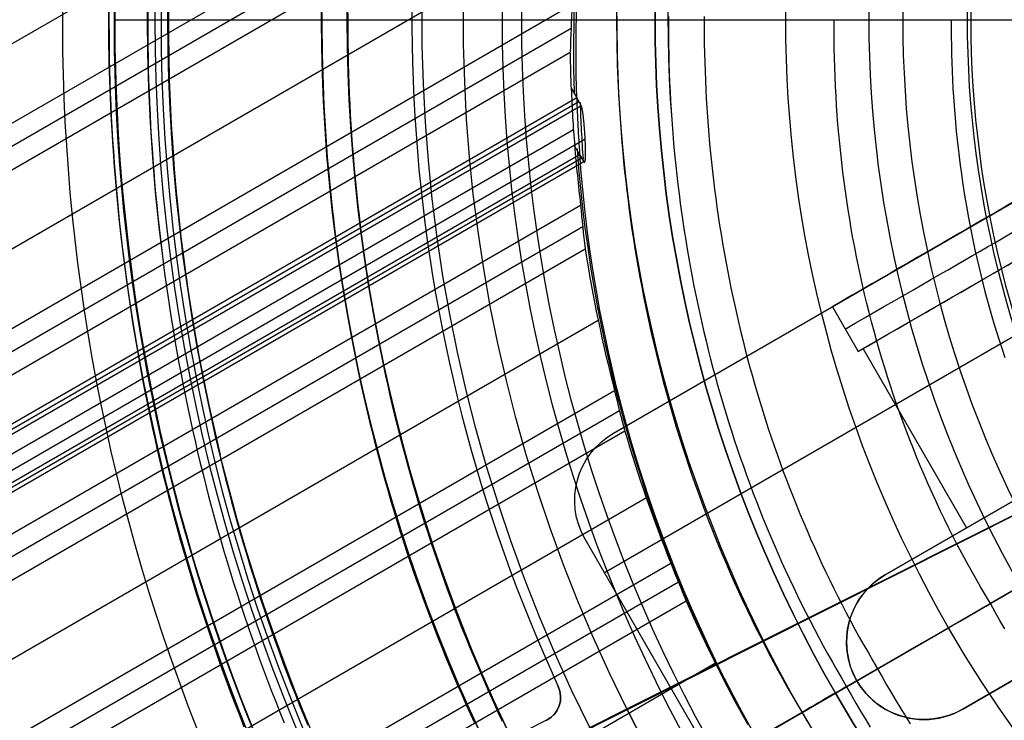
# Model space of a CAD drawing. Extents: x 16051 to 17254, y -2088 to -1046.
# Tile 12 of 62: x 16575 to 16613, y -1732 to -1705. Entities that reach past the tile are written whole.
import ezdxf

# ---------------------------------------------------------------- set-up
doc = ezdxf.new("R2010")
doc.units = 0
doc.layers.get('0').update_dxf_attribs({"linetype": 'CONTINUOUS'})
doc.layers.add('COLOR', color=7, linetype='CONTINUOUS')
doc.layers.add('LUZ', color=7, linetype='CONTINUOUS')

msp = doc.modelspace()

# ---------------------------------------------------------------- linework, layer by layer
for p, q in [((16598.369, -1692.722, 73.377), (16061.918, -2002.442, 73.377)), ((16063.248, -2004.745, 73.007), (16597.63, -1696.219, 73.007)), ((16597.413, -1697.242, 72.584), (16063.636, -2005.418, 72.584)), ((16064.024, -2006.09, 72.161), (16597.219, -1698.25, 72.161)), ((16596.866, -1701.525, 71.791), (16065.354, -2008.393, 71.791)), ((16066.684, -2010.696, 71.42), (16596.709, -1704.686, 71.42)), ((16596.662, -1705.61, 70.997), (16067.072, -2011.369, 70.997)), ((16067.461, -2012.042, 70.574), (16596.632, -1706.524, 70.574)), ((16596.669, -1707.921, 70.403), (16596.882, -1708.29, 72.245)), ((16596.669, -1707.921, 70.403), (16596.882, -1708.29, 72.245)), ((16596.882, -1708.29, 72.245), (16068.287, -2013.474, 72.245)), ((16070.796, -2012.22, 72.976), (16596.966, -1708.436, 72.976)), ((16073.304, -2010.967, 73.707), (16597.051, -1708.582, 73.707)), ((16073.304, -2010.967, 73.707), (16597.051, -1708.582, 73.707)), ((16597.051, -1708.582, 73.707), (16596.882, -1708.29, 72.245)), ((16596.755, -1709.524, 70.204), (16068.79, -2014.345, 70.204)), ((16077.136, -2010.14, 74.456), (16597.208, -1709.876, 74.456)), ((16596.994, -1710.475, 71.795), (16596.801, -1710.142, 70.126)), ((16069.262, -2015.162, 71.795), (16596.994, -1710.475, 71.795)), ((16596.994, -1710.475, 71.795), (16597.163, -1710.768, 73.257)), ((16596.994, -1710.475, 71.795), (16597.163, -1710.768, 73.257)), ((16597.078, -1710.621, 72.526), (16071.77, -2013.908, 72.526)), ((16597.163, -1710.768, 73.257), (16074.279, -2012.655, 73.257)), ((16619.224, -1711.492, 258.084), (16607.776, -1718.101, 258.084)), ((16623.072, -1712.157, 261.084), (16597.957, -1726.657, 261.084)), ((16598.305, -1721.26, 261.084), (16613.909, -1712.251, 261.084)), ((16070.12, -2016.648, 69.834), (16597.032, -1712.435, 69.834)), ((16597.114, -1713.284, 69.411), (16070.508, -2017.32, 69.411)), ((16070.897, -2017.993, 68.988), (16597.212, -1714.125, 68.988)), ((16610.881, -1713.999, 261.084), (16610.881, -1713.999, 256.889)), ((16598.305, -1721.26, 258.084), (16606.776, -1716.369, 258.084)), ((16606.776, -1716.369, 258.084), (16607.776, -1718.101, 258.084)), ((16597.715, -1716.905, 68.618), (16072.226, -2020.296, 68.618)), ((16607.965, -1717.992, 258.084), (16611.965, -1724.92, 258.084)), ((16073.556, -2022.599, 68.247), (16598.348, -1719.61, 68.247)), ((16598.541, -1720.396, 67.824), (16073.944, -2023.272, 67.824)), ((16619.215, -1720.734, 261.084), (16608.822, -1726.734, 261.084)), ((16608.822, -1726.734, 258.084), (16619.215, -1720.734, 258.084)), ((16619.215, -1720.734, 259.584), (16608.822, -1726.734, 259.584)), ((16074.333, -2023.944, 67.401), (16598.746, -1721.174, 67.401)), ((16598.305, -1721.26, 261.084), (16598.305, -1721.26, 258.084)), ((16599.578, -1723.765, 67.031), (16075.662, -2026.248, 67.031)), ((16607.207, -1742.678, 258.084), (16597.207, -1725.358, 258.084)), ((16597.207, -1725.358, 261.084), (16597.207, -1725.358, 258.084)), ((16607.207, -1742.678, 261.084), (16597.207, -1725.358, 261.084)), ((16607.207, -1742.678, 259.584), (16597.207, -1725.358, 259.584)), ((16611.822, -1731.931, 261.084), (16622.215, -1725.931, 261.084)), ((16622.215, -1725.931, 258.084), (16611.822, -1731.931, 258.084)), ((16611.822, -1731.931, 259.584), (16622.215, -1725.931, 259.584)), ((16076.992, -2028.551, 66.661), (16600.527, -1726.287, 66.661)), ((16615.192, -1726.521, 52.54), (16612.892, -1727.849, 60.714)), ((16608.822, -1726.734, 261.084), (16608.822, -1726.734, 258.084)), ((16600.819, -1727.016, 66.238), (16077.38, -2029.223, 66.238)), ((16077.769, -2029.896, 65.815), (16601.121, -1727.738, 65.815)), ((16607.325, -1731.063, 62.125), (16611.27, -1728.785, 62.125)), ((16602.256, -1730.154, 65.444), (16079.098, -2032.199, 65.444)), ((16590.333, -1740.874, 89.056), (16608.525, -1730.37, 103.089)), ((16607.724, -1730.833, 258.084), (16602.207, -1734.018, 258.084)), ((16607.724, -1730.833, 261.084), (16607.724, -1730.833, 258.084)), ((16590.568, -1740.738, 88.125), (16606.891, -1731.314, 88.125)), ((16605.6, -1732.059, 67.125), (16606.891, -1731.314, 67.125)), ((16606.891, -1731.314, 67.125), (16606.891, -1731.314, 88.125)), ((16605.6, -1732.059, 64.116), (16605.6, -1732.059, 67.125)), ((16611.822, -1731.931, 258.084), (16611.822, -1731.931, 261.084))]:
    msp.add_line(p, q)
at = {"extrusion": (0.112476, -0.194813, 0.97437)}
for points in [[(13533.557, -9473.904), (13533.036, -9474.209), (13532.517, -9474.518), (13531.999, -9474.833), (13531.484, -9475.152), (13530.972, -9475.476), (13530.461, -9475.805), (13529.952, -9476.139), (13529.446, -9476.477), (13528.943, -9476.82), (13528.441, -9477.168), (13527.943, -9477.52), (13527.446, -9477.878), (13526.953, -9478.239), (13526.462, -9478.605), (13525.974, -9478.976), (13525.489, -9479.352), (13525.006, -9479.731), (13524.527, -9480.116), (13524.05, -9480.504), (13523.577, -9480.897), (13523.106, -9481.294), (13522.639, -9481.696), (13522.175, -9482.102), (13521.715, -9482.512), (13521.257, -9482.926), (13520.803, -9483.345), (13520.353, -9483.767), (13519.905, -9484.193), (13519.462, -9484.624), (13519.022, -9485.058), (13518.585, -9485.497), (13518.153, -9485.939), (13517.724, -9486.385), (13517.299, -9486.834), (13516.877, -9487.288), (13516.46, -9487.745), (13516.046, -9488.206), (13515.637, -9488.67), (13515.231, -9489.138), (13514.829, -9489.609), (13514.432, -9490.083), (13514.038, -9490.561), (13513.649, -9491.042), (13513.264, -9491.526), (13512.883, -9492.014), (13512.507, -9492.504), (13512.135, -9492.998), (13511.767, -9493.495), (13511.403, -9493.994), (13511.044, -9494.497), (13510.69, -9495.002), (13510.339, -9495.51), (13509.994, -9496.02), (13509.653, -9496.533), (13509.316, -9497.049), (13508.984, -9497.567), (13508.657, -9498.088), (13508.334, -9498.611), (13508.016, -9499.136), (13507.702, -9499.663), (13507.393, -9500.193), (13507.089, -9500.725), (13506.79, -9501.259), (13506.495, -9501.794), (13506.205, -9502.332), (13505.92, -9502.872), (13505.64, -9503.413), (13505.365, -9503.956), (13505.094, -9504.5), (13504.828, -9505.047), (13504.567, -9505.594), (13504.311, -9506.143), (13504.059, -9506.694), (13503.813, -9507.246), (13503.571, -9507.799), (13503.334, -9508.353), (13503.102, -9508.909), (13502.875, -9509.465), (13502.653, -9510.022), (13502.436, -9510.581), (13502.223, -9511.14), (13502.016, -9511.7), (13501.813, -9512.261), (13501.615, -9512.822), (13501.422, -9513.384), (13501.234, -9513.947), (13501.05, -9514.51), (13500.872, -9515.074), (13500.698, -9515.637), (13500.529, -9516.202), (13500.365, -9516.766), (13500.205, -9517.331), (13500.051, -9517.895), (13499.901, -9518.46), (13499.756, -9519.025), (13499.615, -9519.589), (13499.48, -9520.154), (13499.349, -9520.718), (13499.222, -9521.283), (13499.101, -9521.847), (13498.983, -9522.41), (13498.871, -9522.973), (13498.763, -9523.536), (13498.66, -9524.098), (13498.561, -9524.66), (13498.467, -9525.221), (13498.377, -9525.781), (13498.292, -9526.341), (13498.211, -9526.9), (13498.134, -9527.458), (13498.062, -9528.015), (13497.995, -9528.571), (13497.931, -9529.127), (13497.872, -9529.681), (13497.818, -9530.234), (13497.767, -9530.787), (13497.721, -9531.338), (13497.679, -9531.888), (13497.641, -9532.436), (13497.607, -9532.984), (13497.577, -9533.53), (13497.552, -9534.074), (13497.53, -9534.618), (13497.513, -9535.159), (13497.499, -9535.7), (13497.489, -9536.239), (13497.484, -9536.776), (13497.482, -9537.312)], [(13495.182, -9537.312), (13495.183, -9536.786), (13495.189, -9536.258), (13495.198, -9535.729), (13495.211, -9535.199), (13495.227, -9534.667), (13495.247, -9534.134), (13495.271, -9533.6), (13495.299, -9533.064), (13495.33, -9532.527), (13495.366, -9531.989), (13495.405, -9531.45), (13495.448, -9530.91), (13495.495, -9530.368), (13495.546, -9529.826), (13495.601, -9529.282), (13495.66, -9528.738), (13495.723, -9528.192), (13495.79, -9527.646), (13495.861, -9527.099), (13495.936, -9526.551), (13496.015, -9526.002), (13496.099, -9525.452), (13496.187, -9524.902), (13496.279, -9524.352), (13496.375, -9523.8), (13496.475, -9523.248), (13496.58, -9522.696), (13496.688, -9522.143), (13496.802, -9521.59), (13496.919, -9521.037), (13497.041, -9520.483), (13497.167, -9519.929), (13497.298, -9519.374), (13497.432, -9518.82), (13497.572, -9518.266), (13497.715, -9517.711), (13497.864, -9517.157), (13498.016, -9516.602), (13498.173, -9516.048), (13498.335, -9515.494), (13498.501, -9514.94), (13498.671, -9514.386), (13498.846, -9513.833), (13499.026, -9513.28), (13499.21, -9512.727), (13499.398, -9512.175), (13499.591, -9511.624), (13499.789, -9511.073), (13499.991, -9510.523), (13500.197, -9509.974), (13500.408, -9509.425), (13500.624, -9508.877), (13500.844, -9508.33), (13501.069, -9507.784), (13501.298, -9507.239), (13501.532, -9506.695), (13501.771, -9506.153), (13502.013, -9505.611), (13502.261, -9505.071), (13502.513, -9504.532), (13502.769, -9503.994), (13503.03, -9503.458), (13503.296, -9502.923), (13503.566, -9502.39), (13503.84, -9501.858), (13504.119, -9501.328), (13504.402, -9500.799), (13504.69, -9500.273), (13504.983, -9499.748), (13505.279, -9499.225), (13505.58, -9498.704), (13505.886, -9498.185), (13506.196, -9497.668), (13506.51, -9497.153), (13506.828, -9496.641), (13507.151, -9496.13), (13507.478, -9495.622), (13507.81, -9495.116), (13508.145, -9494.613), (13508.485, -9494.112), (13508.829, -9493.613), (13509.178, -9493.117), (13509.53, -9492.624), (13509.886, -9492.133), (13510.247, -9491.645), (13510.612, -9491.16), (13510.98, -9490.678), (13511.353, -9490.198), (13511.73, -9489.722), (13512.11, -9489.248), (13512.495, -9488.778), (13512.883, -9488.31), (13513.275, -9487.846), (13513.671, -9487.385), (13514.071, -9486.927), (13514.474, -9486.472), (13514.881, -9486.021), (13515.292, -9485.573), (13515.707, -9485.128), (13516.125, -9484.687), (13516.546, -9484.249), (13516.971, -9483.815), (13517.399, -9483.385), (13517.831, -9482.958), (13518.266, -9482.535), (13518.705, -9482.116), (13519.146, -9481.7), (13519.591, -9481.288), (13520.039, -9480.88), (13520.49, -9480.476), (13520.945, -9480.076), (13521.402, -9479.68), (13521.862, -9479.287), (13522.325, -9478.899), (13522.791, -9478.515), (13523.26, -9478.135), (13523.732, -9477.759), (13524.206, -9477.387), (13524.683, -9477.02), (13525.163, -9476.656), (13525.645, -9476.297), (13526.13, -9475.942), (13526.617, -9475.592), (13527.106, -9475.245), (13527.598, -9474.903), (13528.093, -9474.566), (13528.589, -9474.233), (13529.088, -9473.904)], [(13497.482, -9536.033), (13497.483, -9535.514), (13497.489, -9534.994), (13497.498, -9534.473), (13497.511, -9533.95), (13497.527, -9533.425), (13497.547, -9532.9), (13497.571, -9532.373), (13497.599, -9531.845), (13497.631, -9531.315), (13497.666, -9530.784), (13497.706, -9530.252), (13497.749, -9529.719), (13497.796, -9529.185), (13497.847, -9528.65), (13497.903, -9528.114), (13497.962, -9527.577), (13498.025, -9527.039), (13498.092, -9526.5), (13498.164, -9525.96), (13498.239, -9525.42), (13498.319, -9524.878), (13498.403, -9524.337), (13498.491, -9523.794), (13498.583, -9523.251), (13498.68, -9522.707), (13498.781, -9522.163), (13498.886, -9521.618), (13498.995, -9521.073), (13499.109, -9520.527), (13499.227, -9519.981), (13499.35, -9519.435), (13499.476, -9518.889), (13499.608, -9518.342), (13499.743, -9517.795), (13499.883, -9517.249), (13500.028, -9516.702), (13500.177, -9516.155), (13500.33, -9515.609), (13500.488, -9515.063), (13500.65, -9514.516), (13500.817, -9513.97), (13500.988, -9513.425), (13501.164, -9512.88), (13501.345, -9512.335), (13501.53, -9511.791), (13501.719, -9511.247), (13501.913, -9510.704), (13502.112, -9510.161), (13502.315, -9509.619), (13502.522, -9509.078), (13502.734, -9508.538), (13502.951, -9507.999), (13503.173, -9507.461), (13503.398, -9506.923), (13503.629, -9506.387), (13503.864, -9505.852), (13504.103, -9505.318), (13504.347, -9504.785), (13504.596, -9504.254), (13504.849, -9503.724), (13505.107, -9503.195), (13505.369, -9502.668), (13505.636, -9502.142), (13505.907, -9501.618), (13506.183, -9501.096), (13506.463, -9500.575), (13506.747, -9500.057), (13507.036, -9499.54), (13507.33, -9499.024), (13507.628, -9498.511), (13507.93, -9498), (13508.237, -9497.491), (13508.548, -9496.984), (13508.863, -9496.479), (13509.183, -9495.977), (13509.507, -9495.477), (13509.835, -9494.979), (13510.168, -9494.483), (13510.504, -9493.99), (13510.845, -9493.5), (13511.19, -9493.012), (13511.54, -9492.527), (13511.893, -9492.044), (13512.251, -9491.565), (13512.612, -9491.088), (13512.978, -9490.614), (13513.347, -9490.142), (13513.721, -9489.674), (13514.098, -9489.209), (13514.48, -9488.747), (13514.865, -9488.288), (13515.254, -9487.832), (13515.647, -9487.379), (13516.043, -9486.93), (13516.443, -9486.484), (13516.847, -9486.042), (13517.255, -9485.602), (13517.666, -9485.167), (13518.081, -9484.734), (13518.499, -9484.306), (13518.921, -9483.88), (13519.346, -9483.459), (13519.774, -9483.041), (13520.206, -9482.627), (13520.641, -9482.217), (13521.079, -9481.811), (13521.521, -9481.408), (13521.965, -9481.009), (13522.413, -9480.614), (13522.863, -9480.224), (13523.317, -9479.837), (13523.774, -9479.454), (13524.233, -9479.075), (13524.696, -9478.701), (13525.161, -9478.33), (13525.629, -9477.964), (13526.099, -9477.602), (13526.572, -9477.244), (13527.048, -9476.89), (13527.526, -9476.541), (13528.007, -9476.196), (13528.49, -9475.855), (13528.975, -9475.519), (13529.463, -9475.187), (13529.953, -9474.86), (13530.445, -9474.537), (13530.939, -9474.218), (13531.436, -9473.904)], [(13527.196, -9473.904), (13526.72, -9474.239), (13526.247, -9474.578), (13525.776, -9474.921), (13525.308, -9475.269), (13524.842, -9475.62), (13524.378, -9475.975), (13523.917, -9476.334), (13523.458, -9476.697), (13523.002, -9477.064), (13522.549, -9477.435), (13522.098, -9477.81), (13521.65, -9478.189), (13521.205, -9478.571), (13520.762, -9478.957), (13520.323, -9479.347), (13519.886, -9479.74), (13519.452, -9480.137), (13519.022, -9480.538), (13518.594, -9480.942), (13518.17, -9481.35), (13517.748, -9481.761), (13517.33, -9482.176), (13516.915, -9482.594), (13516.503, -9483.015), (13516.094, -9483.44), (13515.689, -9483.868), (13515.287, -9484.3), (13514.888, -9484.734), (13514.493, -9485.172), (13514.102, -9485.613), (13513.714, -9486.057), (13513.329, -9486.504), (13512.948, -9486.954), (13512.571, -9487.407), (13512.197, -9487.863), (13511.827, -9488.322), (13511.46, -9488.783), (13511.097, -9489.247), (13510.738, -9489.715), (13510.383, -9490.184), (13510.032, -9490.657), (13509.684, -9491.132), (13509.341, -9491.609), (13509.001, -9492.089), (13508.665, -9492.571), (13508.333, -9493.056), (13508.005, -9493.543), (13507.681, -9494.033), (13507.361, -9494.524), (13507.045, -9495.018), (13506.733, -9495.514), (13506.426, -9496.012), (13506.122, -9496.512), (13505.822, -9497.014), (13505.527, -9497.518), (13505.235, -9498.023), (13504.948, -9498.531), (13504.665, -9499.04), (13504.386, -9499.551), (13504.111, -9500.064), (13503.841, -9500.578), (13503.574, -9501.094), (13503.312, -9501.611), (13503.054, -9502.13), (13502.801, -9502.65), (13502.551, -9503.172), (13502.306, -9503.695), (13502.065, -9504.219), (13501.828, -9504.744), (13501.596, -9505.27), (13501.368, -9505.797), (13501.144, -9506.326), (13500.925, -9506.855), (13500.709, -9507.385), (13500.498, -9507.916), (13500.291, -9508.448), (13500.089, -9508.981), (13499.891, -9509.514), (13499.697, -9510.049), (13499.507, -9510.583), (13499.322, -9511.118), (13499.141, -9511.654), (13498.964, -9512.19), (13498.791, -9512.727), (13498.623, -9513.264), (13498.458, -9513.801), (13498.298, -9514.338), (13498.143, -9514.876), (13497.991, -9515.414), (13497.844, -9515.952), (13497.7, -9516.49), (13497.561, -9517.028), (13497.426, -9517.566), (13497.296, -9518.103), (13497.169, -9518.641), (13497.046, -9519.179), (13496.928, -9519.716), (13496.814, -9520.253), (13496.703, -9520.79), (13496.597, -9521.326), (13496.495, -9521.862), (13496.397, -9522.398), (13496.303, -9522.933), (13496.212, -9523.467), (13496.126, -9524.001), (13496.044, -9524.534), (13495.965, -9525.067), (13495.891, -9525.599), (13495.82, -9526.13), (13495.753, -9526.66), (13495.69, -9527.19), (13495.631, -9527.719), (13495.576, -9528.247), (13495.524, -9528.774), (13495.476, -9529.299), (13495.432, -9529.824), (13495.391, -9530.348), (13495.355, -9530.871), (13495.321, -9531.393), (13495.292, -9531.913), (13495.266, -9532.433), (13495.243, -9532.951), (13495.224, -9533.468), (13495.209, -9533.984), (13495.197, -9534.498), (13495.188, -9535.011), (13495.183, -9535.523), (13495.182, -9536.033)]]:
    msp.add_lwpolyline(points, dxfattribs=at)
for points in [[(16578.78, -1704.967), (16578.779, -1705.416), (16578.781, -1705.866), (16578.785, -1706.315), (16578.793, -1706.765), (16578.803, -1707.214), (16578.816, -1707.663), (16578.831, -1708.112), (16578.849, -1708.561), (16578.87, -1709.01), (16578.894, -1709.459), (16578.92, -1709.908), (16578.949, -1710.356), (16578.981, -1710.805), (16579.015, -1711.253), (16579.052, -1711.701), (16579.092, -1712.148), (16579.135, -1712.596), (16579.18, -1713.043), (16579.228, -1713.489), (16579.278, -1713.936), (16579.332, -1714.382), (16579.388, -1714.828), (16579.446, -1715.273), (16579.508, -1715.719), (16579.572, -1716.163), (16579.639, -1716.608), (16579.708, -1717.052), (16579.78, -1717.495), (16579.855, -1717.938), (16579.933, -1718.381), (16580.013, -1718.823), (16580.096, -1719.264), (16580.182, -1719.705), (16580.27, -1720.146), (16580.361, -1720.586), (16580.455, -1721.025), (16580.551, -1721.464), (16580.651, -1721.902), (16580.752, -1722.339), (16580.857, -1722.776), (16580.964, -1723.212), (16581.074, -1723.648), (16581.187, -1724.083), (16581.302, -1724.517), (16581.42, -1724.95), (16581.541, -1725.383), (16581.664, -1725.815), (16581.79, -1726.246), (16581.919, -1726.677), (16582.051, -1727.106), (16582.185, -1727.535), (16582.322, -1727.963), (16582.461, -1728.39), (16582.603, -1728.816), (16582.748, -1729.241), (16582.896, -1729.666), (16583.046, -1730.089), (16583.199, -1730.511), (16583.355, -1730.933), (16583.513, -1731.353), (16583.674, -1731.773), (16583.838, -1732.191), (16584.005, -1732.609)], [(16580.279, -1704.973), (16580.278, -1705.413), (16580.28, -1705.854), (16580.285, -1706.294), (16580.292, -1706.734), (16580.302, -1707.174), (16580.315, -1707.614), (16580.33, -1708.054), (16580.348, -1708.494), (16580.368, -1708.934), (16580.391, -1709.373), (16580.417, -1709.813), (16580.445, -1710.252), (16580.476, -1710.691), (16580.51, -1711.13), (16580.546, -1711.569), (16580.585, -1712.007), (16580.627, -1712.445), (16580.671, -1712.883), (16580.718, -1713.321), (16580.768, -1713.758), (16580.82, -1714.195), (16580.875, -1714.632)], [(16587.02, -1705.001), (16587.019, -1705.4), (16587.021, -1705.799), (16587.025, -1706.197), (16587.032, -1706.596), (16587.041, -1706.995), (16587.052, -1707.394), (16587.066, -1707.792), (16587.082, -1708.191), (16587.1, -1708.589), (16587.121, -1708.987), (16587.145, -1709.386), (16587.17, -1709.784), (16587.199, -1710.181), (16587.229, -1710.579), (16587.262, -1710.977), (16587.297, -1711.374), (16587.335, -1711.771), (16587.375, -1712.168), (16587.418, -1712.564), (16587.463, -1712.96), (16587.51, -1713.356), (16587.56, -1713.752), (16587.612, -1714.147), (16587.666, -1714.543), (16587.723, -1714.937), (16587.782, -1715.332), (16587.844, -1715.725), (16587.908, -1716.119), (16587.975, -1716.512), (16588.043, -1716.905), (16588.115, -1717.297), (16588.188, -1717.689), (16588.264, -1718.08), (16588.343, -1718.471), (16588.424, -1718.862), (16588.507, -1719.252), (16588.592, -1719.641), (16588.68, -1720.03), (16588.771, -1720.418), (16588.864, -1720.806), (16588.959, -1721.193), (16589.056, -1721.58), (16589.156, -1721.966), (16589.259, -1722.351), (16589.363, -1722.735), (16589.47, -1723.119), (16589.58, -1723.503), (16589.692, -1723.885), (16589.806, -1724.267), (16589.923, -1724.649), (16590.042, -1725.029), (16590.163, -1725.409), (16590.287, -1725.788), (16590.413, -1726.166), (16590.542, -1726.543), (16590.673, -1726.92), (16590.806, -1727.296), (16590.942, -1727.671), (16591.08, -1728.045), (16591.221, -1728.418), (16591.364, -1728.79), (16591.509, -1729.162), (16591.657, -1729.532), (16591.807, -1729.902), (16591.959, -1730.27), (16592.114, -1730.638), (16592.272, -1731.005), (16592.431, -1731.371), (16592.593, -1731.735), (16592.758, -1732.099), (16592.924, -1732.462)], [(16588.02, -1705.005), (16588.019, -1705.398), (16588.021, -1705.79), (16588.025, -1706.183), (16588.031, -1706.576), (16588.04, -1706.968), (16588.051, -1707.361), (16588.065, -1707.753), (16588.081, -1708.146), (16588.099, -1708.538), (16588.12, -1708.93), (16588.143, -1709.322), (16588.168, -1709.714), (16588.196, -1710.106), (16588.226, -1710.497), (16588.258, -1710.889), (16588.293, -1711.28), (16588.33, -1711.671), (16588.37, -1712.062), (16588.411, -1712.452), (16588.456, -1712.842), (16588.502, -1713.232), (16588.551, -1713.622), (16588.602, -1714.011), (16588.656, -1714.4), (16588.712, -1714.788), (16588.77, -1715.177), (16588.831, -1715.565), (16588.894, -1715.952), (16588.96, -1716.339), (16589.027, -1716.726), (16589.098, -1717.112), (16589.17, -1717.498), (16589.245, -1717.883), (16589.322, -1718.268), (16589.402, -1718.653), (16589.484, -1719.037), (16589.568, -1719.42), (16589.655, -1719.803), (16589.744, -1720.185), (16589.835, -1720.567), (16589.929, -1720.948), (16590.025, -1721.329), (16590.123, -1721.709), (16590.224, -1722.088), (16590.327, -1722.467), (16590.433, -1722.845), (16590.54, -1723.222), (16590.651, -1723.599), (16590.763, -1723.975), (16590.878, -1724.35), (16590.995, -1724.725), (16591.115, -1725.099), (16591.237, -1725.472), (16591.361, -1725.844), (16591.488, -1726.216), (16591.617, -1726.587), (16591.748, -1726.957), (16591.882, -1727.326), (16592.018, -1727.694), (16592.156, -1728.062), (16592.297, -1728.428), (16592.44, -1728.794), (16592.585, -1729.159), (16592.733, -1729.523), (16592.883, -1729.886), (16593.036, -1730.248), (16593.191, -1730.609), (16593.348, -1730.969), (16593.507, -1731.328), (16593.669, -1731.686), (16593.833, -1732.043), (16594, -1732.399)], [(16598.437, -1705.142), (16598.436, -1705.518), (16598.438, -1705.894), (16598.442, -1706.27), (16598.45, -1706.645), (16598.459, -1707.021), (16598.471, -1707.396), (16598.486, -1707.772), (16598.504, -1708.147), (16598.524, -1708.522), (16598.546, -1708.897), (16598.571, -1709.272), (16598.599, -1709.647), (16598.63, -1710.021), (16598.662, -1710.395), (16598.698, -1710.769), (16598.736, -1711.143), (16598.777, -1711.516), (16598.82, -1711.889), (16598.866, -1712.262), (16598.914, -1712.635), (16598.965, -1713.007), (16599.019, -1713.378), (16599.075, -1713.75), (16599.134, -1714.12), (16599.195, -1714.491), (16599.259, -1714.861), (16599.326, -1715.23), (16599.395, -1715.599), (16599.467, -1715.968), (16599.541, -1716.336), (16599.618, -1716.703), (16599.698, -1717.07), (16599.78, -1717.437), (16599.865, -1717.802), (16599.953, -1718.168), (16600.043, -1718.532), (16600.135, -1718.896), (16600.231, -1719.259), (16600.329, -1719.622), (16600.429, -1719.983), (16600.532, -1720.344), (16600.638, -1720.705), (16600.746, -1721.064), (16600.857, -1721.423), (16600.971, -1721.781), (16601.087, -1722.138), (16601.206, -1722.494), (16601.327, -1722.85), (16601.451, -1723.205), (16601.578, -1723.558), (16601.707, -1723.911), (16601.839, -1724.263), (16601.974, -1724.614), (16602.111, -1724.964), (16602.251, -1725.313), (16602.393, -1725.661), (16602.538, -1726.008), (16602.686, -1726.354), (16602.836, -1726.699), (16602.989, -1727.043), (16603.145, -1727.385), (16603.303, -1727.727), (16603.464, -1728.067), (16603.627, -1728.407), (16603.793, -1728.745), (16603.962, -1729.082), (16604.134, -1729.418), (16604.308, -1729.752), (16604.484, -1730.086), (16604.664, -1730.418), (16604.846, -1730.749), (16605.03, -1731.078), (16605.218, -1731.406), (16605.408, -1731.733), (16605.6, -1732.059)], [(16600.427, -1705.147), (16600.427, -1705.509), (16600.428, -1705.871), (16600.433, -1706.232), (16600.44, -1706.594), (16600.449, -1706.956), (16600.461, -1707.317), (16600.475, -1707.679), (16600.492, -1708.04), (16600.511, -1708.401), (16600.533, -1708.762), (16600.557, -1709.123)], [(16601.813, -1705.15), (16601.812, -1705.502), (16601.814, -1705.855), (16601.818, -1706.207), (16601.825, -1706.559), (16601.834, -1706.91), (16601.846, -1707.262), (16601.86, -1707.614), (16601.876, -1707.966), (16601.895, -1708.317), (16601.916, -1708.669), (16601.939, -1709.02), (16601.965, -1709.371), (16601.994, -1709.722), (16602.025, -1710.072), (16602.058, -1710.423), (16602.093, -1710.773), (16602.132, -1711.122), (16602.172, -1711.472), (16602.215, -1711.821), (16602.26, -1712.17), (16602.308, -1712.519), (16602.359, -1712.867), (16602.411, -1713.215), (16602.466, -1713.562), (16602.524, -1713.91), (16602.584, -1714.256), (16602.646, -1714.602), (16602.711, -1714.948), (16602.778, -1715.294), (16602.848, -1715.638), (16602.92, -1715.983), (16602.995, -1716.326), (16603.072, -1716.67), (16603.151, -1717.012), (16603.233, -1717.355), (16603.318, -1717.696), (16603.405, -1718.037), (16603.494, -1718.377), (16603.586, -1718.717), (16603.68, -1719.056), (16603.776, -1719.394), (16603.875, -1719.732), (16603.977, -1720.069), (16604.081, -1720.405), (16604.187, -1720.74), (16604.296, -1721.075), (16604.408, -1721.409), (16604.521, -1721.742), (16604.638, -1722.074), (16604.756, -1722.405), (16604.877, -1722.736), (16605.001, -1723.066), (16605.127, -1723.395), (16605.256, -1723.722), (16605.387, -1724.049), (16605.52, -1724.376), (16605.656, -1724.701), (16605.794, -1725.025), (16605.935, -1725.348), (16606.079, -1725.67), (16606.224, -1725.991), (16606.373, -1726.311), (16606.523, -1726.63), (16606.677, -1726.948), (16606.832, -1727.265), (16606.99, -1727.581), (16607.151, -1727.896), (16607.314, -1728.209), (16607.48, -1728.521), (16607.648, -1728.833), (16607.818, -1729.143), (16607.991, -1729.451), (16608.167, -1729.759), (16608.345, -1730.065), (16608.525, -1730.37)], [(16612.892, -1727.849), (16612.7, -1727.528), (16612.51, -1727.206), (16612.324, -1726.883), (16612.141, -1726.558), (16611.961, -1726.231), (16611.784, -1725.903), (16611.611, -1725.574), (16611.441, -1725.243), (16611.273, -1724.911), (16611.109, -1724.578), (16610.948, -1724.243), (16610.791, -1723.907), (16610.636, -1723.57), (16610.485, -1723.231), (16610.336, -1722.891), (16610.191, -1722.55), (16610.049, -1722.208), (16609.91, -1721.865), (16609.775, -1721.521), (16609.642, -1721.176), (16609.513, -1720.829), (16609.386, -1720.482), (16609.263, -1720.133), (16609.143, -1719.784), (16609.026, -1719.433), (16608.912, -1719.082), (16608.801, -1718.729), (16608.693, -1718.376), (16608.588, -1718.022), (16608.487, -1717.667), (16608.388, -1717.311), (16608.293, -1716.955), (16608.2, -1716.597), (16608.111, -1716.239), (16608.025, -1715.881), (16607.942, -1715.521), (16607.862, -1715.161), (16607.785, -1714.8), (16607.711, -1714.438), (16607.64, -1714.076), (16607.572, -1713.714), (16607.507, -1713.351), (16607.445, -1712.987), (16607.386, -1712.623), (16607.331, -1712.258), (16607.278, -1711.893), (16607.228, -1711.527), (16607.181, -1711.161), (16607.138, -1710.794), (16607.097, -1710.428), (16607.059, -1710.061), (16607.025, -1709.693), (16606.993, -1709.325), (16606.964, -1708.957), (16606.939, -1708.589), (16606.916, -1708.221), (16606.896, -1707.852), (16606.88, -1707.483), (16606.866, -1707.114), (16606.855, -1706.745), (16606.847, -1706.376), (16606.843, -1706.007), (16606.841, -1705.637), (16606.842, -1705.268)], [(16611.375, -1705.268), (16611.374, -1705.6), (16611.376, -1705.932), (16611.38, -1706.265), (16611.387, -1706.597), (16611.397, -1706.929), (16611.409, -1707.261), (16611.424, -1707.593), (16611.442, -1707.924), (16611.462, -1708.256), (16611.486, -1708.587), (16611.511, -1708.918), (16611.54, -1709.249), (16611.571, -1709.579), (16611.605, -1709.91), (16611.641, -1710.24), (16611.681, -1710.569), (16611.723, -1710.899), (16611.767, -1711.228), (16611.815, -1711.556), (16611.865, -1711.884), (16611.918, -1712.212), (16611.974, -1712.539), (16612.032, -1712.866), (16612.093, -1713.192), (16612.157, -1713.518), (16612.223, -1713.843), (16612.293, -1714.168), (16612.365, -1714.492), (16612.44, -1714.815), (16612.517, -1715.138), (16612.597, -1715.46), (16612.681, -1715.782), (16612.766, -1716.102), (16612.855, -1716.422), (16612.946, -1716.742), (16613.041, -1717.06), (16613.138, -1717.378), (16613.237, -1717.695), (16613.34, -1718.011), (16613.445, -1718.326)], [(16600.557, -1709.123), (16600.584, -1709.484), (16600.613, -1709.845), (16600.645, -1710.205), (16600.679, -1710.565), (16600.715, -1710.925), (16600.755, -1711.284), (16600.796, -1711.643), (16600.84, -1712.002), (16600.887, -1712.361), (16600.936, -1712.719), (16600.988, -1713.077), (16601.042, -1713.434), (16601.099, -1713.792), (16601.158, -1714.148), (16601.219, -1714.504), (16601.283, -1714.86), (16601.35, -1715.216), (16601.419, -1715.57), (16601.491, -1715.925), (16601.565, -1716.279), (16601.642, -1716.632), (16601.721, -1716.985), (16601.803, -1717.337), (16601.887, -1717.688), (16601.974, -1718.039), (16602.063, -1718.39), (16602.154, -1718.739), (16602.249, -1719.088), (16602.346, -1719.437), (16602.445, -1719.784), (16602.547, -1720.131), (16602.651, -1720.477), (16602.758, -1720.823), (16602.867, -1721.167), (16602.979, -1721.511), (16603.093, -1721.854), (16603.21, -1722.197), (16603.33, -1722.538), (16603.452, -1722.879), (16603.576, -1723.218), (16603.703, -1723.557), (16603.833, -1723.895), (16603.965, -1724.232), (16604.099, -1724.568), (16604.237, -1724.903), (16604.376, -1725.237), (16604.519, -1725.57), (16604.663, -1725.902), (16604.811, -1726.233), (16604.96, -1726.563), (16605.113, -1726.892), (16605.268, -1727.22), (16605.425, -1727.547), (16605.585, -1727.873), (16605.747, -1728.197), (16605.913, -1728.52), (16606.08, -1728.843), (16606.25, -1729.164), (16606.423, -1729.483), (16606.598, -1729.802), (16606.776, -1730.119), (16606.956, -1730.435), (16607.139, -1730.75), (16607.325, -1731.063)], [(16580.875, -1714.632), (16580.932, -1715.069), (16580.993, -1715.505), (16581.055, -1715.94), (16581.121, -1716.375), (16581.189, -1716.81), (16581.26, -1717.245), (16581.333, -1717.679), (16581.409, -1718.112), (16581.488, -1718.545), (16581.569, -1718.978), (16581.653, -1719.41), (16581.739, -1719.841), (16581.828, -1720.272), (16581.92, -1720.702), (16582.015, -1721.132), (16582.112, -1721.561), (16582.212, -1721.99), (16582.314, -1722.418), (16582.419, -1722.845), (16582.527, -1723.272), (16582.637, -1723.698), (16582.75, -1724.123), (16582.866, -1724.547), (16582.984, -1724.971), (16583.105, -1725.394), (16583.228, -1725.817), (16583.354, -1726.238), (16583.483, -1726.659), (16583.615, -1727.079), (16583.749, -1727.498), (16583.885, -1727.916), (16584.025, -1728.334), (16584.167, -1728.75), (16584.311, -1729.166), (16584.458, -1729.581), (16584.608, -1729.994), (16584.761, -1730.407), (16584.916, -1730.819), (16585.074, -1731.23), (16585.234, -1731.64), (16585.397, -1732.049), (16585.563, -1732.457)], [(16581.671, -1714.527), (16581.728, -1714.959), (16581.787, -1715.39), (16581.849, -1715.821), (16581.914, -1716.251), (16581.981, -1716.681), (16582.051, -1717.111), (16582.124, -1717.54), (16582.199, -1717.968), (16582.277, -1718.396), (16582.357, -1718.824), (16582.44, -1719.251), (16582.526, -1719.678), (16582.614, -1720.104), (16582.705, -1720.53), (16582.798, -1720.954), (16582.894, -1721.379), (16582.993, -1721.803), (16583.094, -1722.226), (16583.198, -1722.648), (16583.304, -1723.07), (16583.414, -1723.491), (16583.525, -1723.912), (16583.64, -1724.332), (16583.756, -1724.751), (16583.876, -1725.169), (16583.998, -1725.587), (16584.123, -1726.003), (16584.25, -1726.419), (16584.38, -1726.835), (16584.513, -1727.249), (16584.648, -1727.663), (16584.786, -1728.075), (16584.926, -1728.487), (16585.069, -1728.898), (16585.214, -1729.308), (16585.363, -1729.718), (16585.513, -1730.126), (16585.667, -1730.533), (16585.823, -1730.94), (16585.981, -1731.345), (16586.143, -1731.749), (16586.306, -1732.153), (16586.473, -1732.555)], [(16613.445, -1728.824), (16613.258, -1728.501), (16613.074, -1728.176), (16612.892, -1727.849)], [(16608.525, -1730.37), (16608.699, -1730.679), (16608.875, -1730.986), (16609.054, -1731.292), (16609.235, -1731.596), (16609.418, -1731.899), (16609.603, -1732.2), (16609.791, -1732.5)], [(16607.325, -1731.063), (16607.503, -1731.381), (16607.684, -1731.696), (16607.868, -1732.011), (16608.054, -1732.323), (16608.242, -1732.634)], [(16605.6, -1732.059), (16605.786, -1732.388)]]:
    msp.add_lwpolyline(points)
msp.add_polyline3d([(16597.163, -1710.768, 73.257), (16597.165, -1710.772, 73.281), (16597.168, -1710.776, 73.304), (16597.17, -1710.779, 73.329), (16597.173, -1710.781, 73.353), (16597.176, -1710.783, 73.378), (16597.178, -1710.784, 73.402), (16597.181, -1710.785, 73.427), (16597.183, -1710.784, 73.452), (16597.185, -1710.784, 73.477), (16597.188, -1710.782, 73.502), (16597.19, -1710.78, 73.527), (16597.192, -1710.777, 73.552), (16597.194, -1710.773, 73.577), (16597.196, -1710.769, 73.602), (16597.198, -1710.764, 73.627), (16597.2, -1710.759, 73.652), (16597.202, -1710.752, 73.677), (16597.204, -1710.745, 73.701), (16597.205, -1710.738, 73.725), (16597.207, -1710.729, 73.749), (16597.208, -1710.72, 73.773), (16597.21, -1710.711, 73.796), (16597.211, -1710.701, 73.82), (16597.213, -1710.69, 73.843), (16597.214, -1710.679, 73.865), (16597.215, -1710.667, 73.887), (16597.216, -1710.655, 73.909), (16597.217, -1710.643, 73.931), (16597.218, -1710.63, 73.952), (16597.219, -1710.616, 73.972), (16597.22, -1710.602, 73.992), (16597.22, -1710.588, 74.012), (16597.221, -1710.573, 74.032), (16597.222, -1710.556, 74.053), (16597.222, -1710.54, 74.073), (16597.223, -1710.522, 74.092), (16597.223, -1710.504, 74.112), (16597.223, -1710.486, 74.131), (16597.224, -1710.466, 74.149), (16597.224, -1710.447, 74.168), (16597.224, -1710.427, 74.186), (16597.224, -1710.406, 74.203), (16597.224, -1710.385, 74.221), (16597.224, -1710.363, 74.237), (16597.224, -1710.342, 74.253), (16597.223, -1710.319, 74.269), (16597.223, -1710.296, 74.284), (16597.223, -1710.273, 74.299), (16597.222, -1710.25, 74.313), (16597.222, -1710.226, 74.327), (16597.221, -1710.202, 74.34), (16597.22, -1710.178, 74.352), (16597.22, -1710.153, 74.364), (16597.219, -1710.128, 74.375), (16597.218, -1710.103, 74.386), (16597.217, -1710.078, 74.396), (16597.216, -1710.053, 74.406), (16597.215, -1710.028, 74.415), (16597.214, -1710.002, 74.423), (16597.213, -1709.977, 74.431), (16597.212, -1709.952, 74.438), (16597.211, -1709.926, 74.445), (16597.21, -1709.901, 74.451), (16597.208, -1709.876, 74.456), (16597.207, -1709.85, 74.461), (16597.206, -1709.825, 74.466), (16597.204, -1709.799, 74.47), (16597.203, -1709.772, 74.473), (16597.201, -1709.746, 74.476), (16597.199, -1709.719, 74.478), (16597.198, -1709.692, 74.48), (16597.196, -1709.665, 74.481), (16597.194, -1709.638, 74.482), (16597.192, -1709.611, 74.482), (16597.19, -1709.583, 74.481), (16597.188, -1709.556, 74.48), (16597.186, -1709.529, 74.478), (16597.184, -1709.501, 74.476), (16597.182, -1709.474, 74.473), (16597.18, -1709.447, 74.469), (16597.178, -1709.42, 74.465), (16597.176, -1709.393, 74.46), (16597.174, -1709.366, 74.454), (16597.171, -1709.339, 74.448), (16597.169, -1709.313, 74.441), (16597.166, -1709.287, 74.434), (16597.164, -1709.261, 74.426), (16597.162, -1709.235, 74.417), (16597.159, -1709.21, 74.408), (16597.157, -1709.185, 74.398), (16597.154, -1709.16, 74.388), (16597.151, -1709.136, 74.378), (16597.149, -1709.112, 74.366), (16597.146, -1709.088, 74.355), (16597.144, -1709.065, 74.343), (16597.141, -1709.043, 74.33), (16597.139, -1709.022, 74.318), (16597.136, -1709.001, 74.305), (16597.133, -1708.981, 74.291), (16597.131, -1708.961, 74.277), (16597.128, -1708.941, 74.262), (16597.126, -1708.921, 74.247), (16597.123, -1708.901, 74.231), (16597.12, -1708.882, 74.215), (16597.117, -1708.863, 74.198), (16597.114, -1708.845, 74.181), (16597.112, -1708.827, 74.163), (16597.109, -1708.809, 74.145), (16597.106, -1708.792, 74.126), (16597.103, -1708.776, 74.107), (16597.1, -1708.76, 74.087), (16597.097, -1708.744, 74.067), (16597.094, -1708.729, 74.047), (16597.091, -1708.715, 74.026), (16597.088, -1708.701, 74.005), (16597.085, -1708.688, 73.983), (16597.082, -1708.676, 73.961), (16597.079, -1708.664, 73.939), (16597.076, -1708.653, 73.916), (16597.073, -1708.642, 73.894), (16597.07, -1708.632, 73.871), (16597.068, -1708.623, 73.848), (16597.065, -1708.614, 73.824), (16597.062, -1708.606, 73.801), (16597.059, -1708.599, 73.777), (16597.056, -1708.593, 73.754), (16597.053, -1708.587, 73.73), (16597.051, -1708.582, 73.707)])
at = {"extrusion": (0, 0, -1)}
for centre, radius, start, end in [((-16652.004, -1705.268, -89.375), 70.942, 330, 150), ((-16652.004, -1705.268, -46.5), 70.942, 330, 150), ((-16652.004, -1705.268, -259.625), 65, 330, 150), ((-16652.004, -1705.268, -259.625), 64, 330, 150), ((-16652.004, -1705.268, -88.125), 52.091, 330, 150), ((-16652.004, -1705.268, -62.125), 47.035, 330, 150), ((-16652.004, -1705.268, -199.625), 40, 330, 150), ((-16652.004, -1705.268, -89.375), 70.942, 150, 330), ((-16652.004, -1705.268, -46.5), 70.942, 150, 330), ((-16652.004, -1705.268, -259.625), 65, 150, 330), ((-16652.004, -1705.268, -259.625), 64, 150, 330), ((-16652.004, -1705.268, -88.125), 52.091, 150, 330), ((-16652.004, -1705.268, -62.125), 47.035, 150, 330), ((-16599.805, -1723.858, -261.084), 3, 330, 60), ((-16599.805, -1723.858, -259.584), 3, 330, 60), ((-16599.805, -1723.858, -258.084), 3, 330, 60), ((-16610.322, -1729.333, -261.084), 3, 240, 60), ((-16610.322, -1729.333, -259.584), 3, 240, 60)]:
    msp.add_arc(centre, radius, start, end, dxfattribs=at)
for centre, radius, start, end in [((16652.004, -1705.268, 89.375), 73.242, 30, 210), ((16652.004, -1705.268, 68.687), 73.242, 91.17127, 191.58203), ((16652.004, -1705.268, 46.5), 71.742, 52.5, 187.5), ((16652.004, -1705.268, 88.63), 71.445, 30, 210), ((16652.004, -1705.268, 89.056), 71.211, 30, 210), ((16652.004, -1705.268, 67.937), 70.942, 93.83646, 193.71674), ((16652.004, -1705.268, 245.683), 65, 30, 210), ((16652.004, -1705.268, 245.683), 64, 30, 210), ((16652.004, -1705.268, 211.391), 58.013, 30, 210), ((16652.004, -1705.268, 212.055), 57.262, 30, 210), ((16652.004, -1705.268, 67.125), 53.582, 30, 210), ((16652.004, -1705.268, 65.621), 53.582, 30, 210), ((16652.004, -1705.268, 67.125), 52.091, 30, 210), ((16652.004, -1705.268, 77.625), 52.091, 30, 210), ((16652.004, -1705.268, 105.125), 43.818, 30, 210), ((16652.004, -1705.268, 52.54), 42.506, 30, 210), ((16652.004, -1705.268, 200.625), 39.874, 30, 210), ((16652.004, -1705.268, 89.375), 73.242, 210, 30), ((16652.004, -1705.268, 88.63), 71.445, 210, 30), ((16652.004, -1705.268, 89.056), 71.211, 210, 30), ((16652.004, -1705.268, 245.683), 65, 210, 30), ((16652.004, -1705.268, 245.683), 64, 210, 30), ((16652.004, -1705.268, 211.391), 58.013, 210, 30), ((16652.004, -1705.268, 212.055), 57.262, 210, 30), ((16652.004, -1705.268, 67.125), 53.582, 210, 30), ((16652.004, -1705.268, 65.621), 53.582, 210, 30), ((16652.004, -1705.268, 67.125), 52.091, 210, 30), ((16652.004, -1705.268, 77.625), 52.091, 210, 30), ((16652.004, -1705.268, 62.125), 51.591, 156.1247, 184.2857), ((16652.004, -1705.268, 88.125), 70.939, 165, 187.5), ((16652.908, -1705.327, 88.125), 71.828, 165.14102, 187.35898), ((16610.322, -1729.333, 258.084), 3, 120, 300)]:
    msp.add_arc(centre, radius, start, end)
at = {"extrusion": (0.112476, -0.194813, 0.97437)}
for centre, start, end in [((13568.795, -9536.966, 2268.991), 122.3923, 152.3865), ((13568.795, -9536.966, 2271.072), 152.3865, 154.6725), ((13568.795, -9536.966, 2269.022), 154.6726, 205.4264)]:
    msp.add_arc(centre, 56, start, end, dxfattribs=at)
at = {"extrusion": (-0.112475, 0.194813, -0.97437)}
msp.add_arc((-13568.799, -9536.961, -2269.934), 56, 27.6135, 57.6076, dxfattribs=at)
at = {"extrusion": (0.239135, -0.414194, 0.878213)}
for centre, radius, start, end in [((13571.618, -8579.542, 4737.645), 58.72, 149.87544, 151.85129), ((13572.263, -8579.32, 4739.538), 59.435, 157.80247, 159.63233), ((13572.745, -8578.953, 4741.435), 59.945, 165.22362, 166.96519), ((13573.047, -8578.48, 4743.326), 60.25, 172.34674, 174.04065)]:
    msp.add_arc(centre, radius, start, end, dxfattribs=at)
at = {"extrusion": (0.06896, -0.119444, 0.990443)}
msp.add_arc((13569.139, -9700.242, 1418.24), 56.292, 151.0458, 152.479, dxfattribs=at)
at = {"extrusion": (0.068961, -0.119444, 0.990443)}
for centre, radius, start, end in [((13569.114, -9700.307, 1418.251), 56.31, 152.4788, 154.7595), ((13569.137, -9700.309, 1418.25), 56.33, 154.7595, 157.1232), ((13569.178, -9700.273, 1417.627), 56.377, 158.9985, 164.7438), ((13569.217, -9700.229, 1417.003), 56.418, 166.5374, 172.0895), ((13569.228, -9700.19, 1416.382), 56.439, 173.8392, 179.3028)]:
    msp.add_arc(centre, radius, start, end, dxfattribs=at)
at = {"extrusion": (0.112505, -0.194811, 0.974367)}
msp.add_arc((13567.633, -9538.502, 2270.422), 56, 152.3798, 154.6659, dxfattribs=at)
at = {"extrusion": (-0.112476, 0.194813, -0.97437)}
msp.add_arc((-13568.798, -9536.961, -2269.934), 56, 334.5736, 25.3274, dxfattribs=at)
at = {"extrusion": (0.5, -0.866025, 4.54747e-14)}
msp.add_arc((13523.705, 248.084, 9789.807), 10, 11.0494, 90, dxfattribs=at)
at = {"extrusion": (-0.5, 0.866025, 0)}
msp.add_arc((-13523.705, 248.084, -9790.807), 10, 90, 168.9506, dxfattribs=at)
at = {"extrusion": (-0.5, 0.866025, -8.71525e-15)}
msp.add_arc((-13523.705, 248.084, -9791.807), 10, 90, 168.9506, dxfattribs=at)
at = {"extrusion": (0.5, -0.866025, 3.63228e-16)}
msp.add_arc((13536.553, 231.741, 9802.807), 33.129, 180, 255.796, dxfattribs=at)
at = {"extrusion": (0.5, -0.866025, -7.77156e-16)}
msp.add_arc((13536.553, 231.741, 9802.807), 32.129, 180, 255.5755, dxfattribs=at)
at = {"extrusion": (-0.5, 0.866025, -6.35107e-12)}
msp.add_arc((-13524.95, 93.014, -9802.807), 12.116, 56.2563, 88.3748, dxfattribs=at)
at = {"extrusion": (-0.5, 0.866025, 7.74157e-12)}
msp.add_arc((-13521.318, 60.082, -9802.807), 2.044, 92, 162, dxfattribs=at)
at = {"extrusion": (-0.5, 0.866025, -2.00855e-12)}
msp.add_arc((-13516.833, 64.116, -9802.807), 1.991, 270, 0, dxfattribs=at)
at = {"layer": 'COLOR'}
for p, q in [((16579.004, -1705.268, 43.5), (16725.004, -1705.268, 43.5)), ((16598.818, -1731.923, 28.2), (16632.567, -1715.009, 28.2)), ((16586.741, -1737.975, 30.3), (16620.721, -1720.946, 30.3)), ((16596.168, -1731.049, 28.2), (16596.168, -1731.049, 30.3)), ((16597.387, -1732.64, 26.2), (16598.818, -1731.923, 26.2)), ((16598.818, -1731.923, 28.2), (16598.818, -1731.923, 26.2)), ((16595.709, -1732.363, 30.3), (16587.212, -1736.621, 30.3)), ((16595.709, -1732.363, 27.784), (16587.212, -1736.621, 23.733)), ((16595.709, -1732.363, 30.3), (16595.709, -1732.363, 27.784))]:
    msp.add_line(p, q, dxfattribs=at)
msp.add_polyline3d([(16595.709, -1732.363, 27.784), (16595.729, -1732.352, 27.794), (16595.75, -1732.34, 27.804), (16595.77, -1732.329, 27.814), (16595.79, -1732.317, 27.824), (16595.81, -1732.304, 27.834), (16595.829, -1732.291, 27.843), (16595.848, -1732.278, 27.853), (16595.866, -1732.264, 27.863), (16595.884, -1732.25, 27.872), (16595.902, -1732.236, 27.882), (16595.919, -1732.221, 27.891), (16595.936, -1732.206, 27.9), (16595.953, -1732.19, 27.91), (16595.97, -1732.174, 27.919), (16595.986, -1732.157, 27.928), (16596.002, -1732.14, 27.938), (16596.018, -1732.122, 27.947), (16596.033, -1732.103, 27.957), (16596.048, -1732.085, 27.966), (16596.062, -1732.066, 27.975), (16596.076, -1732.047, 27.983), (16596.09, -1732.028, 27.992), (16596.103, -1732.008, 28.001), (16596.115, -1731.988, 28.009), (16596.127, -1731.968, 28.018), (16596.138, -1731.948, 28.026), (16596.149, -1731.927, 28.034), (16596.16, -1731.906, 28.042), (16596.17, -1731.885, 28.049), (16596.179, -1731.863, 28.057), (16596.188, -1731.841, 28.064), (16596.197, -1731.819, 28.072), (16596.206, -1731.795, 28.079), (16596.213, -1731.772, 28.087), (16596.22, -1731.749, 28.094), (16596.227, -1731.725, 28.101), (16596.233, -1731.702, 28.107), (16596.238, -1731.678, 28.114), (16596.243, -1731.654, 28.12), (16596.247, -1731.631, 28.126), (16596.251, -1731.607, 28.131), (16596.254, -1731.583, 28.137), (16596.257, -1731.559, 28.142), (16596.258, -1731.535, 28.147), (16596.26, -1731.511, 28.152), (16596.26, -1731.486, 28.157), (16596.26, -1731.461, 28.161), (16596.26, -1731.436, 28.166), (16596.259, -1731.411, 28.17), (16596.257, -1731.386, 28.174), (16596.255, -1731.361, 28.177), (16596.252, -1731.336, 28.181), (16596.248, -1731.311, 28.184), (16596.244, -1731.287, 28.187), (16596.239, -1731.262, 28.189), (16596.234, -1731.238, 28.191), (16596.228, -1731.214, 28.193), (16596.221, -1731.19, 28.195), (16596.214, -1731.166, 28.197), (16596.206, -1731.143, 28.198), (16596.198, -1731.119, 28.199), (16596.188, -1731.096, 28.199), (16596.179, -1731.072, 28.2), (16596.168, -1731.049, 28.2)], dxfattribs=at)
at = {"layer": 'COLOR', "extrusion": (0, 0, -1)}
for centre, radius, start, end in [((-16652.004, -1705.268, 10.541), 152.392, 333.38158, 153.38158), ((-16652.004, -1705.268, -18.688), 83.816, 333.38158, 153.38158), ((-16652.004, -1705.268, -26.2), 61.092, 333.38158, 153.38158), ((-16652.004, -1705.268, 10.541), 152.392, 153.38158, 333.38158), ((-16652.012, -1705.264, -28.2), 59.5, 333.38158, 153.38158), ((-16652.012, -1705.264, -26.2), 59.5, 333.38158, 153.38158), ((-16652.012, -1705.264, -27.2), 59.5, 333.38158, 153.38158), ((-16652.004, -1705.268, -22.446), 75, 333.38158, 63.38158), ((-16652.004, -1705.268, -43.5), 75, 243.38158, 63.38158), ((-16652.004, -1705.268, -32.973), 75, 243.38158, 63.38158), ((-16652.004, -1705.268, -33.399), 73, 243.38158, 63.38158), ((-16652.004, -1705.268, -43.5), 73, 243.38158, 63.38158), ((-16652.004, -1705.268, -43.5), 73, 243.38158, 63.38158), ((-16652.004, -1705.268, -17.309), 81.95, 352.65883, 44.12347), ((-16652.012, -1705.264, -38.6), 35, 333.3816, 153.3816), ((-16652.004, -1705.268, -18.688), 83.816, 153.38158, 333.38158), ((-16652.004, -1705.268, -26.2), 61.092, 153.38158, 333.38158), ((-16652.012, -1705.264, -28.2), 59.5, 153.38158, 333.38158), ((-16652.012, -1705.264, -27.2), 59.5, 153.38158, 333.38158), ((-16652.004, -1705.268, -17.309), 81.95, 333.38158, 352.61809), ((-16595.26, -1731.469, -30.3), 1, 155.2153, 243.3816)]:
    msp.add_arc(centre, radius, start, end, dxfattribs=at)
at = {"layer": 'COLOR'}
for centre, radius, start, end in [((16652.004, -1705.268, -35.8), 153, 26.61842, 206.61842), ((16652.004, -1705.268, -11.461), 153, 26.61842, 206.61842), ((16652.004, -1705.268, -23.63), 153, 26.61842, 206.61842), ((16652.004, -1705.268, -10.909), 152.834, 26.61842, 206.61842), ((16652.004, -1705.268, -35.8), 150, 26.61842, 206.61842), ((16652.004, -1705.268, -11.461), 153, 206.61842, 26.61842), ((16652.004, -1705.268, -35.8), 153, 206.61842, 26.61842), ((16652.004, -1705.268, -23.63), 153, 206.61842, 26.61842), ((16652.004, -1705.268, -10.909), 152.834, 206.61842, 26.61842), ((16652.004, -1705.268, -35.8), 150, 206.61842, 26.61842), ((16652.012, -1705.264, 26.2), 59.5, 206.61842, 26.61842), ((16652.004, -1705.268, 23.298), 73, 163.20509, 205.02668), ((16652.004, -1705.268, 30.3), 61.5, 163.44634, 204.78466), ((16652.004, -1705.268, 28.2), 61.5, 163.44634, 204.78466), ((16652.004, -1705.268, 29.25), 61.5, 163.44634, 204.78466), ((16595.26, -1731.469, 29.042), 1, 296.6184, 24.7847)]:
    msp.add_arc(centre, radius, start, end, dxfattribs=at)
at = {"layer": 'LUZ'}
for p, q in [((16518.111, -1772.446, -31.05), (16785.896, -1638.09, -31.05)), ((16785.896, -1638.09, -32.55), (16518.111, -1772.446, -32.55))]:
    msp.add_line(p, q, dxfattribs=at)

doc.saveas('drawing.dxf')
